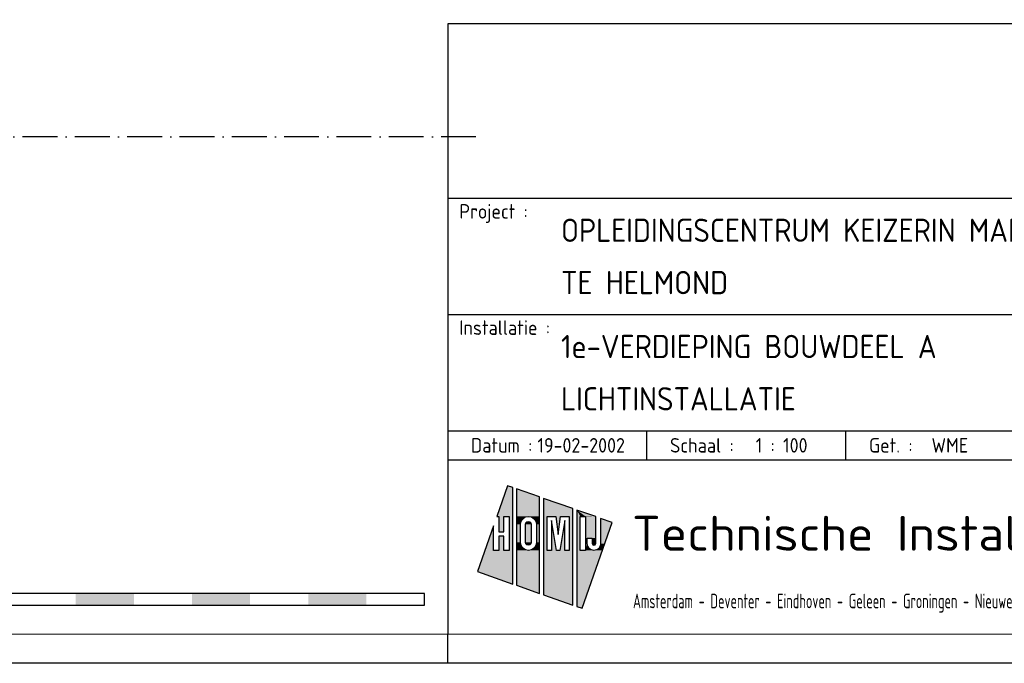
# Model space of a CAD drawing. Header units: millimetres. Extents: x -6587 to 112313, y 244 to 84344.
# Tile 40 of 55: x 86448 to 103391, y 244 to 11316. Entities that reach past the tile are written whole.
import ezdxf
from ezdxf.enums import TextEntityAlignment as Align

# ---------------------------------------------------------------- set-up
doc = ezdxf.new("R2010")
doc.units = ezdxf.units.MM
doc.header["$LTSCALE"] = 100
doc.linetypes.add('DASHDOT', pattern=[9, 6, -1.5, 0, -1.5])
doc.layers.get('0').update_dxf_attribs({"linetype": 'CONTINUOUS'})
for name, color, linetype in [('AL$7----_STRAMIEN', 1, 'DASHDOT'), ('LIJN025', 10, 'CONTINUOUS'), ('LIJN050', 90, 'CONTINUOUS'), ('SCHAALBALK', 10, 'CONTINUOUS'), ('TEKST18', 210, 'CONTINUOUS'), ('TEKST25', 10, 'CONTINUOUS'), ('TEKST35', 50, 'CONTINUOUS'), ('TEKST50', 90, 'CONTINUOUS')]:
    doc.layers.add(name, color=color, linetype=linetype)
doc.styles.add('HELV', font='ISO.SHX')
doc.styles.add('ISO', font='ISO.SHX')
doc.styles.add('ROMAND', font='romand')

# ---------------------------------------------------------------- blocks, each defined once
blk = doc.blocks.new('A0-G')
at = {"layer": 'LIJN025'}
for p, q in [((1004, 80), (1184, 80)), ((1004, 60), (1141, 60)), ((1004, 40), (1184, 40)), ((1038.25, 35), (1038.25, 40)), ((1072.5, 35), (1072.5, 40)), ((1004, 35), (1184, 35)), ((1014.28, 30.55), (1012.44, 25.28)), ((1015.23, 30.22), (1014.28, 30.55)), ((1015.23, 13.64), (1015.23, 30.22)), ((1019.81, 28.62), (1015.85, 30)), ((1015.85, 30), (1015.85, 13.42)), ((1019.81, 12.03), (1019.81, 28.62)), ((1025.53, 26.61), (1020.49, 28.38)), ((1020.49, 28.38), (1020.49, 11.8)), ((1025.53, 10.03), (1025.53, 26.61)), ((1029.46, 25.24), (1026.21, 26.37)), ((1026.21, 26.37), (1026.21, 9.79)), ((1012.44, 25.28), (1012.78, 25.28)), ((1012.78, 25.28), (1012.78, 22.62)), ((1013.68, 25.28), (1014.58, 25.28)), ((1013.68, 22.62), (1013.68, 25.28)), ((1014.58, 25.28), (1014.58, 19.41)), ((1016.51, 23.91), (1016.61, 24.43)), ((1016.51, 20.8), (1016.51, 23.91)), ((1016.61, 24.43), (1016.9, 24.86)), ((1016.9, 24.86), (1017.35, 25.18)), ((1017.35, 25.18), (1017.88, 25.28)), ((1017.39, 23.89), (1017.46, 24.14)), ((1017.39, 20.81), (1017.39, 23.89)), ((1017.46, 24.14), (1017.63, 24.32)), ((1017.63, 24.32), (1017.89, 24.39)), ((1017.88, 25.28), (1018.41, 25.18)), ((1017.89, 24.39), (1018.13, 24.32)), ((1018.13, 24.32), (1018.31, 24.14)), ((1018.31, 24.14), (1018.38, 23.89)), ((1018.38, 23.89), (1018.38, 20.81)), ((1018.41, 25.18), (1018.85, 24.88)), ((1018.85, 24.88), (1019.14, 24.45)), ((1019.14, 24.45), (1019.25, 23.91)), ((1019.25, 23.91), (1019.25, 20.8)), ((1021.1, 19.41), (1021.1, 25.28)), ((1021.1, 25.28), (1022.62, 25.28)), ((1022.72, 19.41), (1021.87, 24.56)), ((1021.87, 24.56), (1021.87, 19.41)), ((1022.62, 25.28), (1023, 22.14)), ((1023, 22.14), (1023.38, 25.28)), ((1024.15, 24.56), (1023.29, 19.41)), ((1023.38, 25.28), (1024.92, 25.28)), ((1024.15, 19.41), (1024.15, 24.56)), ((1024.92, 25.28), (1024.92, 19.41)), ((1026.81, 19.41), (1026.81, 25.28)), ((1026.81, 25.28), (1027.69, 25.28)), ((1027.14, 9.47), (1032.31, 24.24)), ((1027.69, 25.28), (1027.69, 19.41)), ((1029.46, 20.62), (1029.46, 25.24)), ((1032.31, 24.24), (1030.31, 24.94)), ((1030.31, 24.94), (1030.31, 20.61)), ((1011.88, 23.67), (1009.11, 15.78)), ((1011.88, 19.41), (1011.88, 23.67)), ((1012.78, 22.62), (1013.68, 22.62)), ((1013.68, 21.86), (1012.78, 21.86)), ((1012.78, 21.86), (1012.78, 19.41)), ((1013.68, 19.41), (1013.68, 21.86)), ((1016.61, 20.28), (1016.51, 20.8)), ((1017.45, 20.57), (1017.39, 20.81)), ((1017.64, 20.38), (1017.45, 20.57)), ((1017.89, 20.32), (1017.64, 20.38)), ((1018.14, 20.38), (1017.89, 20.32)), ((1018.32, 20.56), (1018.14, 20.38)), ((1018.38, 20.81), (1018.32, 20.56)), ((1019.25, 20.8), (1019.15, 20.26)), ((1028.02, 20.61), (1028.02, 21.54)), ((1028.02, 21.54), (1028.88, 21.54)), ((1028.09, 20.16), (1028.02, 20.61)), ((1028.88, 21.54), (1028.88, 20.62)), ((1028.88, 20.62), (1028.97, 20.41)), ((1028.97, 20.41), (1029.17, 20.33)), ((1029.17, 20.33), (1029.37, 20.41)), ((1029.37, 20.41), (1029.46, 20.62)), ((1030.31, 20.61), (1030.24, 20.17)), ((1012.78, 19.41), (1011.88, 19.41)), ((1014.58, 19.41), (1013.68, 19.41)), ((1016.91, 19.82), (1016.61, 20.28)), ((1017.37, 19.52), (1016.91, 19.82)), ((1017.91, 19.41), (1017.37, 19.52)), ((1018.43, 19.53), (1017.91, 19.41)), ((1018.86, 19.83), (1018.43, 19.53)), ((1019.15, 20.26), (1018.86, 19.83)), ((1021.87, 19.41), (1021.1, 19.41)), ((1023.29, 19.41), (1022.72, 19.41)), ((1024.92, 19.41), (1024.15, 19.41)), ((1027.69, 19.41), (1026.81, 19.41)), ((1028.34, 19.76), (1028.09, 20.16)), ((1028.7, 19.5), (1028.34, 19.76)), ((1029.16, 19.41), (1028.7, 19.5)), ((1029.61, 19.5), (1029.16, 19.41)), ((1029.99, 19.77), (1029.61, 19.5)), ((1030.24, 20.17), (1029.99, 19.77)), ((1009.11, 15.78), (1015.23, 13.64)), ((1015.85, 13.42), (1019.81, 12.03)), ((1020.49, 11.8), (1025.53, 10.03)), ((1026.21, 9.79), (1027.14, 9.47)), ((1004, 0), (1004, 5))]:
    blk.add_line(p, q, dxfattribs=at)
blk.add_lwpolyline([(1189, 841), (1189, 0), (0, 0), (0, 841)], close=True, dxfattribs=at)
for points in [[(1012.44, 25.28), (1014.28, 30.55), (1015.23, 25.28), (1015.23, 30.22)], [(1015.85, 25.28), (1015.85, 30), (1019.81, 25.28), (1019.81, 28.62)], [(1020.49, 25.28), (1020.49, 28.38), (1025.53, 25.28), (1025.53, 26.61)], [(1026.21, 19.41), (1026.21, 26.37), (1026.81, 19.41), (1026.81, 25.28)], [(1026.81, 25.28), (1026.21, 26.37), (1027.69, 25.28), (1026.21, 26.37)], [(1027.69, 25.28), (1026.21, 26.37), (1029.46, 25.24), (1026.21, 26.37)], [(1012.78, 22.62), (1012.78, 25.28), (1013.68, 22.62), (1013.68, 25.28)], [(1014.58, 19.41), (1014.58, 25.28), (1015.23, 19.41), (1015.23, 25.28)], [(1015.85, 23.91), (1015.85, 25.28), (1016.51, 23.91), (1016.61, 24.43)], [(1016.61, 24.43), (1015.85, 25.28), (1016.9, 24.86), (1015.85, 25.28)], [(1016.9, 24.86), (1015.85, 25.28), (1017.35, 25.18), (1015.85, 25.28)], [(1017.35, 25.18), (1015.85, 25.28), (1017.88, 25.28), (1015.85, 25.28)], [(1015.85, 20.8), (1015.85, 23.91), (1016.51, 20.8), (1016.51, 23.91)], [(1017.39, 23.89), (1017.46, 24.14), (1018.38, 23.89), (1018.31, 24.14)], [(1017.39, 20.81), (1017.39, 23.89), (1018.38, 20.81), (1018.38, 23.89)], [(1017.46, 24.14), (1017.63, 24.32), (1018.31, 24.14), (1018.13, 24.32)], [(1017.63, 24.32), (1017.89, 24.39), (1018.13, 24.32), (1017.89, 24.39)], [(1018.41, 25.18), (1017.88, 25.28), (1018.41, 25.18), (1019.81, 25.28)], [(1018.85, 24.88), (1018.41, 25.18), (1018.85, 24.88), (1019.81, 25.28)], [(1019.14, 24.45), (1018.85, 24.88), (1019.14, 24.45), (1019.81, 25.28)], [(1019.25, 23.91), (1019.14, 24.45), (1019.81, 23.91), (1019.81, 25.28)], [(1019.25, 20.8), (1019.25, 23.91), (1019.81, 20.8), (1019.81, 23.91)], [(1020.49, 19.41), (1020.49, 25.28), (1021.1, 19.41), (1021.1, 25.28)], [(1021.87, 19.41), (1021.87, 24.56), (1022.72, 19.41), (1021.87, 24.56)], [(1023, 22.14), (1022.62, 25.28), (1023, 22.14), (1023.38, 25.28)], [(1023.29, 19.41), (1024.15, 24.56), (1024.15, 19.41), (1024.15, 24.56)], [(1024.92, 19.41), (1024.92, 25.28), (1025.53, 19.41), (1025.53, 25.28)], [(1027.69, 25.24), (1027.69, 25.28), (1029.46, 25.24)], [(1027.69, 21.54), (1027.69, 25.24), (1029.46, 21.54), (1029.46, 25.24)], [(1030.31, 20.61), (1030.31, 24.94), (1031.04, 20.61), (1032.31, 24.24)], [(1010.39, 19.41), (1011.88, 23.67), (1011.88, 19.41), (1011.88, 23.67)], [(1012.78, 19.41), (1012.78, 21.86), (1013.68, 19.41), (1013.68, 21.86)], [(1015.85, 19.41), (1015.85, 20.8), (1015.85, 19.41), (1016.51, 20.8)], [(1015.85, 19.41), (1016.51, 20.8), (1015.85, 19.41), (1016.61, 20.28)], [(1017.45, 20.57), (1017.39, 20.81), (1018.32, 20.56), (1018.38, 20.81)], [(1017.64, 20.38), (1017.45, 20.57), (1018.14, 20.38), (1018.32, 20.56)], [(1017.89, 20.32), (1017.64, 20.38), (1017.89, 20.32), (1018.14, 20.38)], [(1019.81, 19.41), (1019.15, 20.26), (1019.81, 20.8), (1019.25, 20.8)], [(1027.69, 19.41), (1027.69, 21.54), (1028.02, 20.61), (1028.02, 21.54)], [(1027.69, 19.41), (1028.02, 20.61), (1027.69, 19.41), (1028.09, 20.16)], [(1028.02, 20.61), (1028.02, 21.54), (1028.09, 20.16), (1028.02, 20.61)], [(1028.88, 20.62), (1028.88, 21.54), (1028.97, 20.41), (1028.88, 21.54)], [(1028.97, 20.41), (1028.88, 21.54), (1029.17, 20.33), (1028.88, 21.54)], [(1029.17, 20.33), (1028.88, 21.54), (1029.37, 20.41), (1028.88, 21.54)], [(1029.37, 20.41), (1028.88, 21.54), (1029.46, 20.62), (1028.88, 21.54)], [(1029.46, 20.62), (1028.88, 21.54), (1029.46, 20.62), (1029.46, 21.54)], [(1030.62, 19.41), (1029.99, 19.77), (1031.04, 20.61), (1030.24, 20.17)], [(1030.24, 20.17), (1030.31, 20.61), (1030.24, 20.17), (1031.04, 20.61)], [(1009.11, 15.78), (1010.39, 19.41), (1015.23, 13.64), (1015.23, 19.41)], [(1015.85, 19.41), (1016.61, 20.28), (1015.85, 19.41), (1016.91, 19.82)], [(1015.85, 19.41), (1016.91, 19.82), (1015.85, 19.41), (1017.37, 19.52)], [(1015.85, 19.41), (1017.37, 19.52), (1015.85, 19.41), (1017.91, 19.41)], [(1015.85, 13.42), (1015.85, 19.41), (1019.81, 12.03), (1019.81, 19.41)], [(1017.91, 19.41), (1018.43, 19.53), (1017.91, 19.41), (1019.81, 19.41)], [(1018.43, 19.53), (1018.86, 19.83), (1018.43, 19.53), (1019.81, 19.41)], [(1018.86, 19.83), (1019.15, 20.26), (1018.86, 19.83), (1019.81, 19.41)], [(1020.49, 11.8), (1020.49, 19.41), (1025.53, 10.03), (1025.53, 19.41)], [(1026.21, 9.79), (1026.21, 19.41), (1027.14, 9.47), (1030.62, 19.41)], [(1027.69, 19.41), (1028.09, 20.16), (1027.69, 19.41), (1028.34, 19.76)], [(1027.69, 19.41), (1028.34, 19.76), (1027.69, 19.41), (1028.7, 19.5)], [(1027.69, 19.41), (1028.7, 19.5), (1027.69, 19.41), (1029.16, 19.41)], [(1029.16, 19.41), (1030.62, 19.41), (1029.61, 19.5), (1030.62, 19.41)], [(1030.62, 19.41), (1029.61, 19.5), (1030.62, 19.41), (1029.99, 19.77)]]:
    blk.add_solid(points, dxfattribs=at)
at = {"layer": 'LIJN050'}
for p, q in [((1184, 110), (1004, 110)), ((1004, 110), (1004, 5))]:
    blk.add_line(p, q, dxfattribs=at)
at = {"layer": 'LIJN050', "const_width": 0.2}
blk.add_lwpolyline([(1184, 836), (25, 836), (25, 5), (1184, 5)], close=True, dxfattribs=at)
at = {"layer": 'SCHAALBALK'}
for p, q in [((1000, 12), (900, 12)), ((1000, 10), (1000, 12)), ((900, 10), (1000, 10))]:
    blk.add_line(p, q, dxfattribs=at)
for points in [[(940, 10), (940, 12), (950, 10), (950, 12)], [(960, 10), (960, 12), (970, 10), (970, 12)], [(980, 10), (980, 12), (990, 10), (990, 12)]]:
    blk.add_solid(points, dxfattribs=at)
at = {"layer": 'TEKST18', "style": 'ISO', "width": 0.67468}
blk.add_text('Amsterdam - Deventer - Eindhoven - Geleen - Groningen - Nieuwegein - Rijswijk - Rotterdam - Weert', height=2.5, dxfattribs=at).set_placement((1035.88, 9.47), (1136, 9.47), align=Align.FIT)
at = {"layer": 'TEKST25', "style": 'ISO'}
for s, p in [('Project :', (1006, 76.5)), ('Installatie :', (1006, 56.5)), ('Datum :', (1008, 36.25)), ('Schaal :', (1042.25, 36.25)), ('Get. :', (1076.5, 36.25))]:
    blk.add_text(s, height=2.5, dxfattribs=at).set_placement(p)
at = {"layer": 'TEKST25', "style": 'ROMAND', "width": 2.899115}
blk.add_attdef('STATUS', text='', height=2.5, dxfattribs=at).set_placement((1143, 71.5), (1182, 71.5), align=Align.FIT)
at = {"layer": 'TEKST25', "style": 'ISO'}
for tag, p in [('E', (1144.25, 66)), ('NAAM-E', (1155.75, 66)), ('DATUM-E', (1174, 66)), ('D', (1144.25, 61)), ('NAAM-D', (1155.75, 61)), ('DATUM-D', (1174, 61)), ('C', (1144.25, 56)), ('NAAM-C', (1155.75, 56)), ('DATUM-C', (1174, 56)), ('B', (1144.25, 51)), ('NAAM-B', (1155.75, 51)), ('DATUM-B', (1174, 51)), ('A', (1144.25, 46)), ('NAAM-A', (1155.75, 46)), ('DATUM-A', (1174, 46))]:
    blk.add_attdef(tag, text='', height=2.5, dxfattribs=at).set_placement(p, align=Align.CENTER)
for tag, p in [('DATUM', (1021.75, 36.25)), ('SCHAAL', (1057, 36.25)), ('GETEKEND', (1087.25, 36.25)), ('GECONTOL.', (1122, 36.25)), ('FORMAAT', (1152.25, 28.25))]:
    blk.add_attdef(tag, p, '', height=2.5, dxfattribs=at)
at = {"layer": 'TEKST35', "style": 'ISO'}
for tag, p in [('PROJECT', (1023.5, 72.5)), ('PLAATS', (1023.5, 63.5)), ('INSTALLATIE-REGEL1', (1023.5, 52.5)), ('INSTALLATIE-REGEL2', (1023.5, 43.5))]:
    blk.add_attdef(tag, p, '', height=4, dxfattribs=at)
blk.add_attdef('PROJ.NR.', text='', height=4, dxfattribs=at).set_placement((1170, 23), align=Align.CENTER)
at = {"layer": 'TEKST50', "style": 'HELV', "width": 1.169753}
blk.add_text('Technische Installaties bv', height=6, dxfattribs=at).set_placement((1035.72, 19.36), (1135.99, 19.36), align=Align.FIT)
at = {"layer": 'TEKST50', "style": 'ISO'}
blk.add_attdef('FILE-NAAM', text='', height=5, dxfattribs=at).set_placement((1162.5, 7.5), align=Align.CENTER)

msp = doc.modelspace()

# ---------------------------------------------------------------- linework, layer by layer
at = {"layer": 'AL$7----_STRAMIEN', "color": 1}
msp.add_line((94298.3, 9298.7), (16060, 9298.7), dxfattribs=at)

# ---------------------------------------------------------------- block references
ref = msp.add_blockref('A0-G', (-6587, 243.8), dxfattribs=dict(xscale=100, yscale=100, zscale=100))
ref.add_attrib('PROJECT', 'OPLEIDINGSCENTRUM KEIZERIN MARIALAAN', (95763, 7493.8), dxfattribs={"layer": 'TEKST35', "height": 400, "style": 'ISO'})
ref.add_attrib('PLAATS', 'TE HELMOND', (95763, 6593.8), dxfattribs={"layer": 'TEKST35', "height": 400, "style": 'ISO'})
ref.add_attrib('INSTALLATIE-REGEL1', '1e-VERDIEPING BOUWDEEL A ', (95763, 5493.8), dxfattribs={"layer": 'TEKST35', "height": 400, "style": 'ISO'})
ref.add_attrib('INSTALLATIE-REGEL2', 'LICHTINSTALLATIE', (95763, 4593.8), dxfattribs={"layer": 'TEKST35', "height": 400, "style": 'ISO'})
ref.add_attrib('DATUM', '19-02-2002', (95357.2, 3868.8), dxfattribs={"layer": 'TEKST25', "height": 250, "style": 'ISO'})
ref.add_attrib('SCHAAL', '1 : 100', (99113, 3868.8), dxfattribs={"layer": 'TEKST25', "height": 250, "style": 'ISO'})
ref.add_attrib('GETEKEND', 'WME', (102138, 3868.8), dxfattribs={"layer": 'TEKST25', "height": 250, "style": 'ISO'})

doc.saveas('drawing.dxf')
